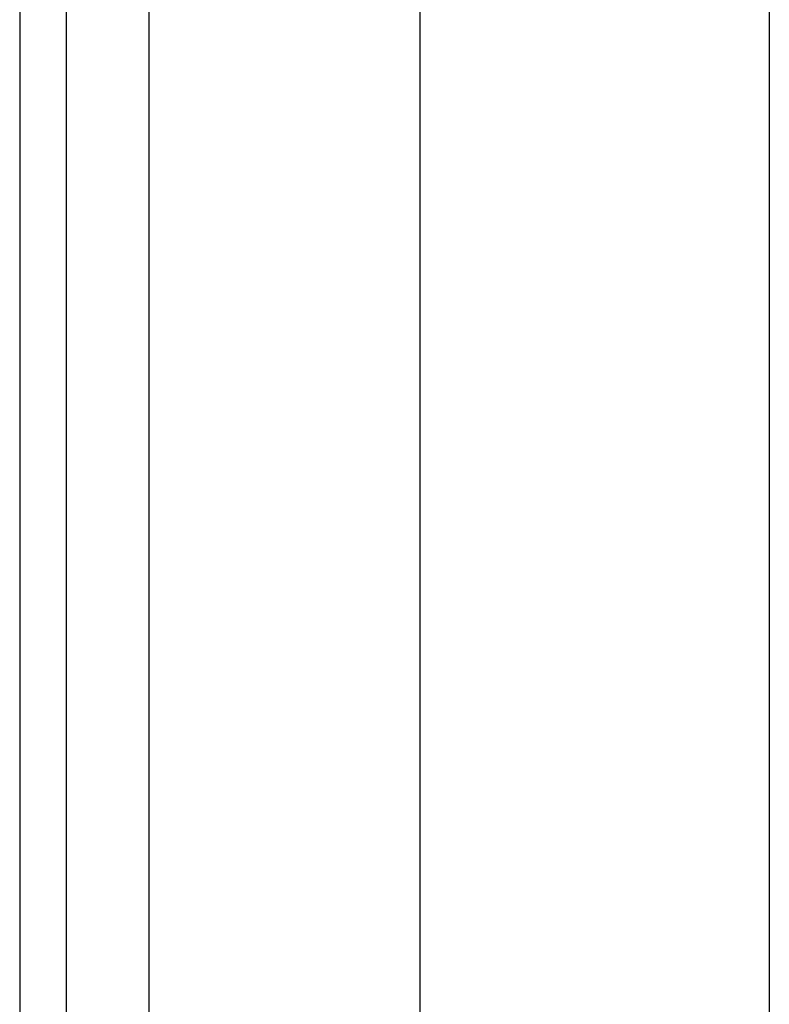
# Model space of a CAD drawing. Header units: inches. Extents: x 2 to 128, y 2 to 83.
# Tile 35 of 100: x 6.38 to 7.48, y 55.81 to 57.26. Entities that reach past the tile are written whole.
import ezdxf

# ---------------------------------------------------------------- set-up
doc = ezdxf.new("R2010")
doc.units = ezdxf.units.IN
doc.header["$LTSCALE"] = 7.686019
doc.header["$MEASUREMENT"] = 0
doc.layers.add('Visible Edges(ANSI)', color=7, linetype='Continuous', lineweight=25)
doc.layers.add('Visible Tangent Edges(ANSI)', color=7, linetype='Continuous', lineweight=25)

msp = doc.modelspace()

# ---------------------------------------------------------------- linework, layer by layer
at = {"layer": 'Visible Edges(ANSI)'}
for p, q in [((6.3761, 63.4439), (6.3761, 24.7821)), ((6.4455, 24.7821), (6.4455, 63.4439)), ((6.9682, 30.6603), (6.9682, 57.5657)), ((7.484, 57.5644), (7.484, 30.6615))]:
    msp.add_line(p, q, dxfattribs=at)
at = {"layer": 'Visible Tangent Edges(ANSI)'}
msp.add_line((6.5673, 24.7821), (6.5673, 63.4439), dxfattribs=at)

doc.saveas('drawing.dxf')
